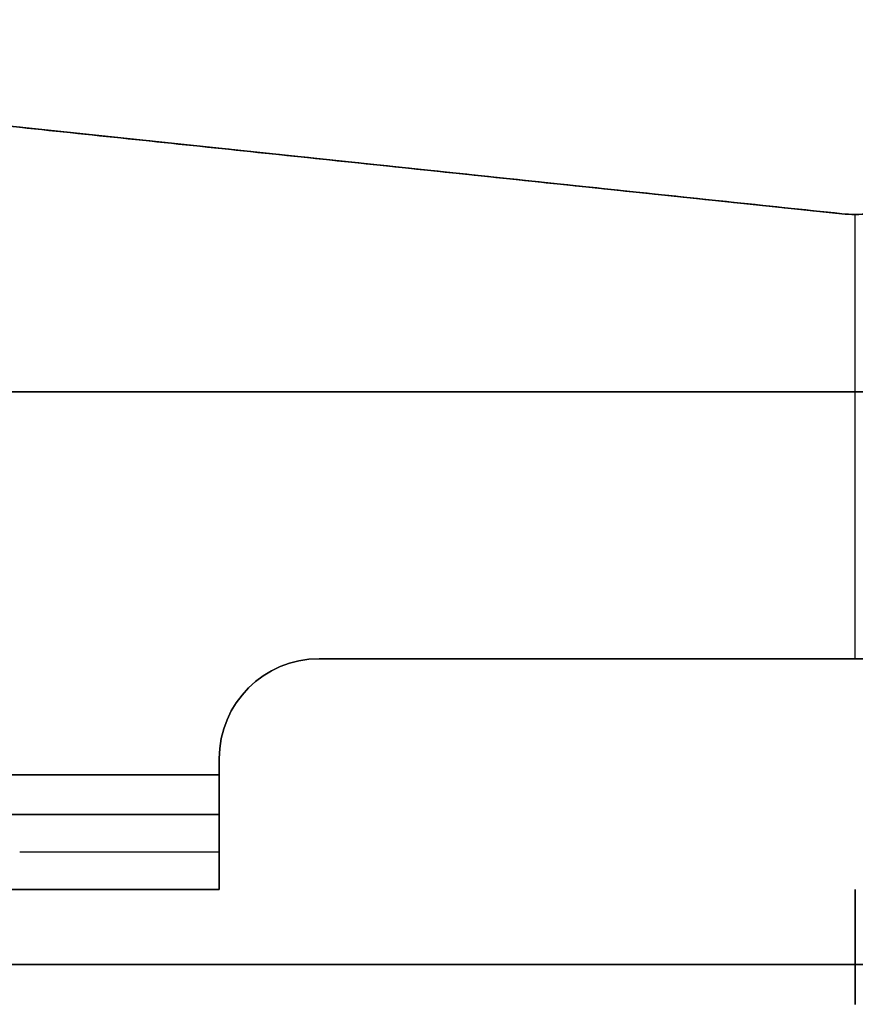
# Model space of a CAD drawing. Header units: millimetres. Extents: x -46 to 44, y -123 to 4.
# Tile 8 of 10: x -17 to 0, y -18 to 2. Entities that reach past the tile are written whole.
import ezdxf

# ---------------------------------------------------------------- set-up
doc = ezdxf.new("R2010")
doc.units = ezdxf.units.MM
doc.layers.add('Livello 01', color=7, linetype='Continuous')

# ---------------------------------------------------------------- blocks, each defined once
blk = doc.blocks.new('MCP037G01GRZD')
at = {"layer": 'Livello 01', "color": 254, "true_color": 0xcad1ee}
for p, q in [((-83.7, 61.394, 0.75), (-46.713, 57.506, 0.75)), ((-46.169, 57.506, 0.75), (-9.182, 61.394, 0.75)), ((-46.441, 48.592, 1.5), (-46.441, 57.492, 1.5)), ((-46.441, 48.592), (-46.441, 57.492)), ((-46.441, 57.492), (-46.441, 57.492, 1.5)), ((-89.191, 53.937, 1.5), (-3.691, 53.937, 1.5)), ((-89.191, 53.937), (-3.691, 53.937)), ((-57.191, 48.592, 0.75), (-35.691, 48.592, 0.75)), ((-46.441, 48.592), (-46.441, 48.592, 1.5)), ((-79.191, 45.469, 7.4), (-59.191, 45.469, 7.4)), ((-59.191, 43.969, 4.25), (-59.191, 45.469, 4.25)), ((-33.691, 45.469, 7.4), (-13.691, 45.469, 7.4)), ((-33.691, 45.469, 4.25), (-33.691, 43.969, 4.25)), ((-59.191, 45.28, 0.223), (-59.191, 45.28, 8.5)), ((-33.691, 45.28, 0.223), (-33.691, 45.28, 8.5)), ((-79.191, 43.969, 7.4), (-59.191, 43.969, 7.4)), ((-33.691, 43.969, 7.4), (-13.691, 43.969, 7.4))]:
    blk.add_line(p, q, dxfattribs=at)
at = {"layer": 'Livello 01', "color": 254, "true_color": 0xcad1ee, "extrusion": (0, 0, -1)}
for centre, radius, start, end in [((46.441, 60.092, -1.5), 2.6, 264, 276), ((46.441, 60.092), 2.6, 264, 276), ((57.191, 46.592), 2, 0, 90), ((57.191, 46.592, -1.5), 2, 0, 90), ((57.191, 46.592, -0.75), 2, 0, 90), ((35.691, 46.592), 2, 90, 180), ((35.691, 46.592, -1.5), 2, 90, 180), ((35.691, 46.592, -0.75), 2, 90, 180)]:
    blk.add_arc(centre, radius, start, end, dxfattribs=at)
at = {"layer": 'Livello 01', "color": 254, "true_color": 0xcad1ee}
blk.add_arc((-46.441, 60.092, 0.75), 2.6, 264, 276, dxfattribs=at)
at = {"layer": 'Livello 01', "color": 254, "true_color": 0xcad1ee, "extrusion": (-1, 0, 0)}
for radius in [2.3, 0.8]:
    blk.add_arc((-46.269, 2.3, 59.191), radius, 270, 360, dxfattribs=at)
at = {"layer": 'Livello 01', "color": 254, "true_color": 0xcad1ee, "extrusion": (1, 0, 0)}
for radius in [2.3, 0.8]:
    blk.add_arc((46.269, 2.3, -33.691), radius, 180, 270, dxfattribs=at)
at = {"layer": 'Livello 01', "color": 254, "true_color": 0xcad1ee, "extrusion": (0, 1, 0)}
for centre, start, end in [((63.191, 8.5, 45.469), 90, 180), ((29.691, 8.5, 45.469), 0, 90), ((29.691, 8.5, 44.719), 0, 90), ((63.191, 8.5, 43.969), 90, 180), ((29.691, 8.5, 43.969), 0, 90)]:
    blk.add_arc(centre, 4, start, end, dxfattribs=at)
at = {"layer": 'Livello 01', "color": 254, "true_color": 0xcad1ee, "extrusion": (0, -1, 0)}
blk.add_arc((-63.191, 8.5, -44.719), 4, 0, 90, dxfattribs=at)
at = {"layer": 'Livello 01', "color": 254, "true_color": 0xcad1ee}
for points in [[(-46.713, 57.506, 1.5), (-83.7, 61.394, 1.5)], [(-46.713, 57.506), (-83.7, 61.394)], [(-9.182, 61.394, 1.5), (-46.169, 57.506, 1.5)], [(-9.182, 61.394), (-46.169, 57.506)], [(-46.713, 57.506, 1.5), (-46.713, 57.506)], [(-46.169, 57.506, 1.5), (-46.169, 57.506)], [(-57.191, 48.592, 1.5), (-35.691, 48.592, 1.5)], [(-57.191, 48.592), (-35.691, 48.592)], [(-57.191, 48.592), (-57.191, 48.592, 1.5)], [(-35.691, 48.592, 1.5), (-35.691, 48.592)], [(-59.191, 46.269, 1.5), (-59.191, 46.592, 1.5)], [(-59.191, 46.269), (-59.191, 46.592)], [(-59.191, 46.592, 1.5), (-59.191, 46.592)], [(-33.691, 46.592, 1.5), (-33.691, 46.269, 1.5)], [(-33.691, 46.592), (-33.691, 46.269)], [(-33.691, 46.592), (-33.691, 46.592, 1.5)], [(-79.191, 46.269, 1.5), (-59.191, 46.269, 1.5)], [(-79.191, 46.269), (-59.191, 46.269)], [(-33.691, 46.269, 1.5), (-13.691, 46.269, 1.5)], [(-33.691, 46.269), (-13.691, 46.269)], [(-59.191, 45.469, 2.3), (-79.191, 45.469, 2.3)], [(-59.191, 45.469, 8.5), (-59.191, 45.469, 2.3)], [(-59.191, 43.969, 8.5), (-59.191, 45.469, 8.5)], [(-13.691, 45.469, 2.3), (-33.691, 45.469, 2.3)], [(-33.691, 45.469, 2.3), (-33.691, 45.469, 8.5)], [(-33.691, 45.469, 8.5), (-33.691, 43.969, 8.5)], [(-59.191, 43.969, 2.3), (-79.191, 43.969, 2.3)], [(-59.191, 43.969, 8.5), (-59.191, 43.969, 2.3)], [(-13.691, 43.969, 2.3), (-33.691, 43.969, 2.3)], [(-33.691, 43.969, 2.3), (-33.691, 43.969, 8.5)]]:
    blk.add_open_spline(points, degree=1, dxfattribs=at)
blk = doc.blocks.new('MCP045C01GRZ_A')
at = {"layer": 'Livello 01', "color": 254, "true_color": 0xcad1ee}
for p, q in [((239.999, -40.45), (239.999, 40.45)), ((-16.202, 0), (3.749, 0)), ((76.249, 0), (83.749, 0)), ((156.249, 0), (163.749, 0)), ((236.249, 0), (243.749, 0)), ((316.249, 0), (323.749, 0)), ((396.249, 0), (403.749, 0)), ((476.249, 0), (496.2, 0))]:
    blk.add_line(p, q, dxfattribs=at)
for centre, start, end in [((39.999, 0), 0, 180), ((119.999, 0), 0, 180), ((199.999, 0), 0, 180), ((39.999, 0), 180, 0), ((279.999, 0), 180, 0), ((359.999, 0), 180, 0)]:
    blk.add_arc(centre, 36.25, start, end, dxfattribs=at)
at = {"layer": 'Livello 01', "color": 254, "true_color": 0xcad1ee, "extrusion": (0, 0, -1)}
for centre, start, end in [((-279.999, 0), 0, 180), ((-359.999, 0), 0, 180), ((-439.999, 0), 0, 180), ((-119.999, 0), 180, 0), ((-199.999, 0), 180, 0)]:
    blk.add_arc(centre, 36.25, start, end, dxfattribs=at)
at = {"layer": 'Livello 01', "color": 254, "true_color": 0xcad1ee, "extrusion": (0, -1, 0)}
for centre, radius, start, end in [((-16.202, -0.8), 0.8, 90, 180), ((496.2, -0.8), 0.8, 0, 90), ((-16.202, -0.8), 2.3, 90, 180), ((496.2, -0.8), 2.3, 0, 90)]:
    blk.add_arc(centre, radius, start, end, dxfattribs=at)
at = {"layer": 'Livello 01', "color": 254, "true_color": 0xcad1ee}
for points in [[(-16.202, 40.45), (-16.202, -40.45)], [(496.2, -40.45), (496.2, 40.45)], [(3.749, 0), (3.749, 0, 1.5)], [(76.249, 0, 1.5), (76.249, 0)], [(83.749, 0), (83.749, 0, 1.5)], [(156.249, 0, 1.5), (156.249, 0)], [(163.749, 0), (163.749, 0, 1.5)], [(236.249, 0, 1.5), (236.249, 0)], [(243.749, 0, 1.5), (243.749, 0)], [(316.249, 0), (316.249, 0, 1.5)], [(323.749, 0, 1.5), (323.749, 0)], [(396.249, 0), (396.249, 0, 1.5)]]:
    blk.add_open_spline(points, degree=1, dxfattribs=at)
blk = doc.blocks.new('MCA045B01GRZ_A')
at = {"layer": 'Livello 01', "extrusion": (1, 1.43018e-14, 3.93979e-15), "rotation": 269.9999999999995}
blk.add_blockref('MCP037G01GRZD', (-1.66, -46.443, -251.967), dxfattribs=at)
at = {"layer": 'Livello 01', "extrusion": (-1, -7.10591e-15, -3.9398e-15), "rotation": 90.00000000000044}
blk.add_blockref('MCP037G01GRZD', (1.66, 46.439, -255.775), dxfattribs=at)
at = {"layer": 'Livello 01', "extrusion": (-1.4721e-14, 1, -1.10467e-14), "rotation": 179.9999999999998}
blk.add_blockref('MCP045C01GRZ_A', (238.095, -0.002, 40.808), dxfattribs=at)

msp = doc.modelspace()

# ---------------------------------------------------------------- block references
at = {"layer": 'Livello 01', "extrusion": (1, -3.88578e-16, 1.16433e-16), "rotation": 269.9999999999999}
msp.add_blockref('MCA045B01GRZ_A', (-57.641, 261.775, 0), dxfattribs=at)

doc.saveas('drawing.dxf')
